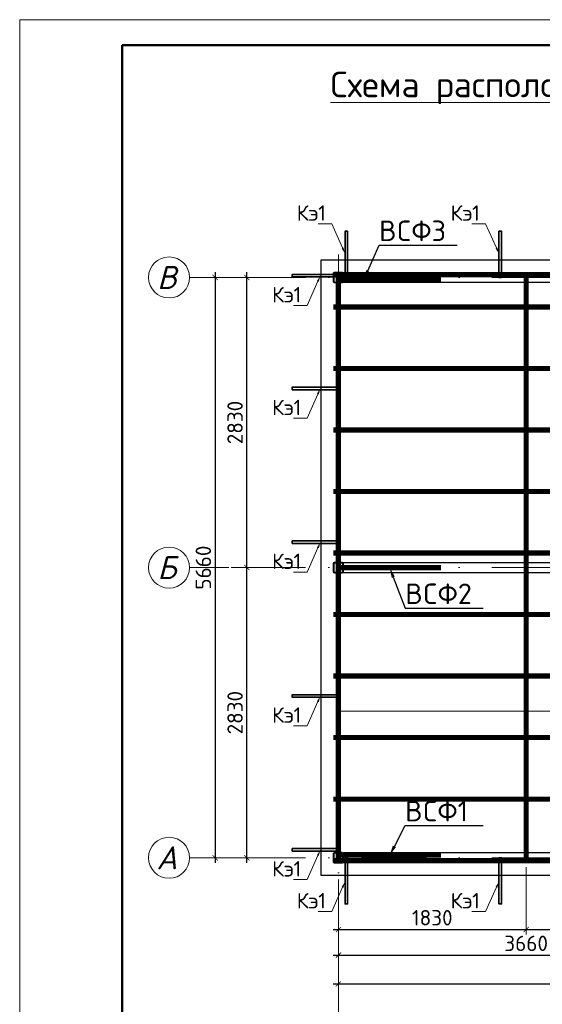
# Model space of a CAD drawing. Header units: millimetres. Extents: x 2842173 to 10151342, y -218675 to 375325.
# Tile 15 of 107: x 2928485 to 2938672, y -119082 to -99875. Entities that reach past the tile are written whole.
import ezdxf
from ezdxf import colors
from ezdxf.entities.mleader import LeaderData, LeaderLine
from ezdxf.enums import TextEntityAlignment as Align
from ezdxf.math import Vec2, Vec3

# ---------------------------------------------------------------- set-up
doc = ezdxf.new("R2010")
doc.units = ezdxf.units.MM
doc.linetypes.add('DASHDOTX2', pattern=[50.8, 25.4, -12.7, 0, -12.7])
doc.layers.get('Defpoints').update_dxf_attribs({"color": 255})
doc.layers.add('.', color=7, linetype='Continuous', lineweight=15)
doc.layers.add('_Размер', color=34, linetype='Continuous', lineweight=5)
doc.styles.add('ISOCPEUR', font='isocpeur.ttf')
doc.styles.add('ГОСТ300', font='isocpeur.ttf')
doc.styles.add('Оси', font='isocpeui.ttf')
doc.dimstyles.new('ГОСТ 50', dxfattribs={"dimtxt": 300, "dimasz": 100, "dimexe": 100, "dimexo": 80, "dimgap": 80, "dimtad": 1, "dimdec": 0, "dimlfac": 0.5, "dimtxsty": 'ГОСТ300', "dimblk": 'ARCHTICK', "dimcen": 50, "dimdle": 100, "dimadec": 0, "dimazin": 0, "dimtfac": 1, "dimtdec": 0, "dimtmove": 0, "dimatfit": 3, "dimldrblk": 'ARCHTICK', "dimfxl": 1, "dimlwe": 9, "dimarcsym": 0})

# ---------------------------------------------------------------- blocks, each defined once
blk = doc.blocks.new('*U20')
at = {"lineweight": 9}
for p, q in [((-20, -5), (-20, 292)), ((-20, 292), (400, 292))]:
    blk.add_line(p, q, dxfattribs=at)
at = {"lineweight": 50}
for p, q in [((0, 0), (0, 287)), ((0, 287), (395, 287))]:
    blk.add_line(p, q, dxfattribs=at)
blk = doc.blocks.new('100x100st')
at = {"layer": '.'}
h = blk.add_hatch(dxfattribs=at)
h.set_pattern_fill('ANSI38', color=256)
h.set_pattern_definition([(45, (2935867.633, 213515.1553), (-2.245064, 2.245064), []), (135, (2935867.633, 213515.1553), (-6.73519, 2.245064), [7.9375, -4.7625])])
h.paths.add_polyline_path([(2935954.1, 213615.2), (2935881.1, 213615.2, 0.414214), (2935867.6, 213601.7), (2935867.6, 213528.7, 0.414214), (2935881.1, 213515.2), (2935954.1, 213515.2, 0.414214), (2935967.6, 213528.7), (2935967.6, 213601.7, 0.414214)])
h.paths.add_polyline_path([(2935954.1, 213610.2, -0.414214), (2935962.6, 213601.7), (2935962.6, 213528.7, -0.414214), (2935954.1, 213520.2), (2935881.1, 213520.2, -0.414214), (2935872.6, 213528.7), (2935872.6, 213601.7, -0.414214), (2935881.1, 213610.2)], flags=16)
at = {"color": 0, "linetype": 'ByBlock', "lineweight": 30}
blk.add_lwpolyline([(2935881.1, 213515.2), (2935954.1, 213515.2, 0.414214), (2935967.6, 213528.7), (2935967.6, 213601.7, 0.414214), (2935954.1, 213615.2), (2935881.1, 213615.2, 0.414214), (2935867.6, 213601.7), (2935867.6, 213528.7, 0.414214), (2935881.1, 213515.2, 0.414214)], format="xyb", dxfattribs=at)
blk.add_lwpolyline([(2935881.1, 213520.2), (2935954.1, 213520.2, 0.414214), (2935962.6, 213528.7), (2935962.6, 213601.7, 0.414214), (2935954.1, 213610.2), (2935881.1, 213610.2, 0.414214), (2935872.6, 213601.7), (2935872.6, 213528.7, 0.414214)], format="xyb", close=True, dxfattribs=at)
blk = doc.blocks.new('*U152')
at = {"color": 0, "linetype": 'DASHDOTX2', "lineweight": -2, "ltscale": 50}
blk.add_line((0, 1209), (0, 17894), dxfattribs=at)
at = {"color": 0, "linetype": 'DASHDOTX2', "lineweight": -2, "ltscale": 30}
blk.add_lwpolyline([(0, 400), (0, 1209)], dxfattribs=at)
at = {"color": 0, "linetype": 'Continuous', "lineweight": -2}
blk.add_circle((0, 0), 400, dxfattribs=at)
at = {"style": 'Оси'}
blk.add_attdef('OS1', text='', height=450, rotation=90, dxfattribs=at).set_placement((0, -44), align=Align.MIDDLE_CENTER)
blk = doc.blocks.new('*U345')
at = {"color": 0, "linetype": 'DASHDOTX2', "lineweight": -2, "ltscale": 50}
blk.add_line((0, 1209), (0, 15372), dxfattribs=at)
at = {"color": 0, "linetype": 'DASHDOTX2', "lineweight": -2, "ltscale": 30}
blk.add_lwpolyline([(0, 400), (0, 1209)], dxfattribs=at)
at = {"color": 0, "linetype": 'Continuous', "lineweight": -2}
blk.add_circle((0, 0), 400, dxfattribs=at)
at = {"style": 'Оси'}
blk.add_attdef('OS1', text='', height=450, dxfattribs=at).set_placement((-44, 0), align=Align.MIDDLE_CENTER)
blk = doc.blocks.new('_ArchTick')
at = {"color": 0, "linetype": 'ByBlock', "const_width": 0.15}
blk.add_lwpolyline([(-0.5, -0.5), (0.5, 0.5)], dxfattribs=at)
blk = doc.blocks.new('*D336')
at = {"color": 0, "lineweight": 9, "transparency": 16777216}
for p, q in [((2934058, -110563), (2932813, -110563)), ((2934058, -116224), (2932813, -116224))]:
    blk.add_line(p, q, dxfattribs=at)
at = {"color": 0, "lineweight": -2, "transparency": 16777216}
blk.add_line((2932913, -116324), (2932913, -110463), dxfattribs=at)
at = {"layer": 'Defpoints', "color": 0, "transparency": 16777216}
for p in [(2932913, -110563), (2934138, -110563), (2934138, -116224)]:
    blk.add_point(p, dxfattribs=at)
at = {"color": 0, "lineweight": -2, "transparency": 16777216, "xscale": 100, "yscale": 100, "zscale": 100}
for p, rotation in [((2932913, -110563), 90), ((2932913, -116224), 270)]:
    blk.add_blockref('_ArchTick', p, dxfattribs=dict(at, rotation=rotation))
at = {"color": 0, "transparency": 16777216, "insert": (2932683, -113393), "char_height": 300, "attachment_point": 5, "rotation": 90, "style": 'ГОСТ300'}
blk.add_mtext('2830', dxfattribs=at)
blk = doc.blocks.new('*D337')
at = {"color": 0, "lineweight": -2, "transparency": 16777216}
blk.add_line((2932913, -110663), (2932913, -104803), dxfattribs=at)
at = {"color": 0, "lineweight": 9, "transparency": 16777216}
for p, q in [((2934057, -104903), (2932813, -104903)), ((2934058, -110563), (2932813, -110563))]:
    blk.add_line(p, q, dxfattribs=at)
at = {"layer": 'Defpoints', "color": 0, "transparency": 16777216}
for p in [(2932913, -104903), (2934137, -104903), (2934138, -110563)]:
    blk.add_point(p, dxfattribs=at)
at = {"color": 0, "lineweight": -2, "transparency": 16777216, "xscale": 100, "yscale": 100, "zscale": 100}
for p, rotation in [((2932913, -104903), 90), ((2932913, -110563), 270)]:
    blk.add_blockref('_ArchTick', p, dxfattribs=dict(at, rotation=rotation))
at = {"color": 0, "transparency": 16777216, "insert": (2932683, -107733), "char_height": 300, "attachment_point": 5, "rotation": 90, "style": 'ГОСТ300'}
blk.add_mtext('2830', dxfattribs=at)
blk = doc.blocks.new('*D338')
at = {"color": 0, "lineweight": -2, "transparency": 16777216}
blk.add_line((2932295, -104803), (2932295, -116324), dxfattribs=at)
at = {"color": 0, "lineweight": 9, "transparency": 16777216}
for p, q in [((2934057, -104903), (2932195, -104903)), ((2934058, -116224), (2932195, -116224))]:
    blk.add_line(p, q, dxfattribs=at)
at = {"layer": 'Defpoints', "color": 0, "transparency": 16777216}
for p in [(2934137, -104903), (2932295, -116224), (2934138, -116224)]:
    blk.add_point(p, dxfattribs=at)
at = {"color": 0, "lineweight": -2, "transparency": 16777216, "xscale": 100, "yscale": 100, "zscale": 100}
for p, rotation in [((2932295, -104903), 90), ((2932295, -116224), 270)]:
    blk.add_blockref('_ArchTick', p, dxfattribs=dict(at, rotation=rotation))
at = {"color": 0, "transparency": 16777216, "insert": (2932065, -110563), "char_height": 300, "attachment_point": 5, "rotation": 90, "style": 'ГОСТ300'}
blk.add_mtext('5660', dxfattribs=at)
blk = doc.blocks.new('*D339')
at = {"color": 0, "lineweight": 9, "transparency": 16777216}
for p, q in [((2934697, -116863), (2934697, -118223)), ((2942016, -116863), (2942016, -118223))]:
    blk.add_line(p, q, dxfattribs=at)
at = {"color": 0, "lineweight": -2, "transparency": 16777216}
blk.add_line((2934597, -118123), (2942116, -118123), dxfattribs=at)
at = {"layer": 'Defpoints', "color": 0, "transparency": 16777216}
for p in [(2934697, -116783), (2942016, -116783), (2942016, -118123)]:
    blk.add_point(p, dxfattribs=at)
at = {"color": 0, "lineweight": -2, "transparency": 16777216, "xscale": 100, "yscale": 100, "zscale": 100, "rotation": 180}
blk.add_blockref('_ArchTick', (2934697, -118123), dxfattribs=at)
at = {"color": 0, "lineweight": -2, "transparency": 16777216, "xscale": 100, "yscale": 100, "zscale": 100}
blk.add_blockref('_ArchTick', (2942016, -118123), dxfattribs=at)
at = {"color": 0, "transparency": 16777216, "insert": (2938357, -117893), "char_height": 300, "attachment_point": 5, "style": 'ГОСТ300'}
blk.add_mtext('3660', dxfattribs=at)
blk = doc.blocks.new('*D341')
at = {"color": 0, "lineweight": 9, "transparency": 16777216}
for p, q in [((2934697, -117210), (2934697, -118787)), ((2949697, -117210), (2949697, -118787))]:
    blk.add_line(p, q, dxfattribs=at)
at = {"color": 0, "lineweight": -2, "transparency": 16777216}
blk.add_line((2949797, -118687), (2934597, -118687), dxfattribs=at)
at = {"layer": 'Defpoints', "color": 0, "transparency": 16777216}
for p in [(2934697, -117130), (2949697, -117130), (2934697, -118687)]:
    blk.add_point(p, dxfattribs=at)
at = {"color": 0, "lineweight": -2, "transparency": 16777216, "xscale": 100, "yscale": 100, "zscale": 100, "rotation": 180}
blk.add_blockref('_ArchTick', (2934697, -118687), dxfattribs=at)
at = {"color": 0, "lineweight": -2, "transparency": 16777216, "xscale": 100, "yscale": 100, "zscale": 100}
blk.add_blockref('_ArchTick', (2949697, -118687), dxfattribs=at)
at = {"color": 0, "transparency": 16777216, "insert": (2942197, -118457), "char_height": 300, "attachment_point": 5, "style": 'ГОСТ300'}
blk.add_mtext('7500', dxfattribs=at)
blk = doc.blocks.new('*D349')
at = {"color": 0, "lineweight": 9, "transparency": 16777216}
for p, q in [((2938357, -116404), (2938357, -117723)), ((2934697, -116644), (2934697, -117723))]:
    blk.add_line(p, q, dxfattribs=at)
at = {"color": 0, "lineweight": -2, "transparency": 16777216}
blk.add_line((2934597, -117623), (2938457, -117623), dxfattribs=at)
at = {"layer": 'Defpoints', "color": 0, "transparency": 16777216}
for p in [(2938357, -116324), (2934697, -116564), (2938357, -117623)]:
    blk.add_point(p, dxfattribs=at)
at = {"color": 0, "lineweight": -2, "transparency": 16777216, "xscale": 100, "yscale": 100, "zscale": 100, "rotation": 180}
blk.add_blockref('_ArchTick', (2934697, -117623), dxfattribs=at)
at = {"color": 0, "lineweight": -2, "transparency": 16777216, "xscale": 100, "yscale": 100, "zscale": 100}
blk.add_blockref('_ArchTick', (2938357, -117623), dxfattribs=at)
at = {"color": 0, "transparency": 16777216, "insert": (2936527, -117393), "char_height": 300, "attachment_point": 5, "style": 'ГОСТ300'}
blk.add_mtext('1830', dxfattribs=at)
blk = doc.blocks.new('*D350')
at = {"color": 0, "lineweight": 9, "transparency": 16777216}
for p, q in [((2938357, -116404), (2938357, -117723)), ((2942016, -116644), (2942016, -117723))]:
    blk.add_line(p, q, dxfattribs=at)
at = {"color": 0, "lineweight": -2, "transparency": 16777216}
blk.add_line((2938257, -117623), (2942116, -117623), dxfattribs=at)
at = {"layer": 'Defpoints', "color": 0, "transparency": 16777216}
for p in [(2938357, -116324), (2942016, -116564), (2942016, -117623)]:
    blk.add_point(p, dxfattribs=at)
at = {"color": 0, "lineweight": -2, "transparency": 16777216, "xscale": 100, "yscale": 100, "zscale": 100, "rotation": 180}
blk.add_blockref('_ArchTick', (2938357, -117623), dxfattribs=at)
at = {"color": 0, "lineweight": -2, "transparency": 16777216, "xscale": 100, "yscale": 100, "zscale": 100}
blk.add_blockref('_ArchTick', (2942016, -117623), dxfattribs=at)
at = {"color": 0, "transparency": 16777216, "insert": (2940186, -117393), "char_height": 300, "attachment_point": 5, "style": 'ГОСТ300'}
blk.add_mtext('1830', dxfattribs=at)

msp = doc.modelspace()

# ---------------------------------------------------------------- linework, layer by layer
at = {"color": 3, "linetype": 'ByBlock', "lineweight": 35}
for points in [[(2934827.309, -104903.18), (2934827.056, -104003.18), (2934877.056, -104003.166), (2934877.309, -104903.166)], [(2937827.309, -104903.18), (2937827.056, -104003.18), (2937877.056, -104003.166), (2937877.309, -104903.166)], [(2934696.517, -104892.907), (2933796.517, -104892.907), (2933796.517, -104842.907), (2934696.517, -104842.907)], [(2934696.517, -107092.907), (2933796.517, -107092.907), (2933796.517, -107042.907), (2934696.517, -107042.907)], [(2934696.517, -110092.907), (2933796.517, -110092.907), (2933796.517, -110042.907), (2934696.517, -110042.907)], [(2934696.517, -113092.907), (2933796.517, -113092.907), (2933796.517, -113042.907), (2934696.517, -113042.907)], [(2934696.517, -116092.907), (2933796.517, -116092.907), (2933796.517, -116042.907), (2934696.517, -116042.907)], [(2934827.309, -116223.736), (2934827.056, -117123.736), (2934877.056, -117123.75), (2934877.309, -116223.75)], [(2937827.309, -116223.736), (2937827.056, -117123.736), (2937877.056, -117123.75), (2937877.309, -116223.75)]]:
    msp.add_lwpolyline(points, close=True, dxfattribs=at)
for points in [[(2950036.516, -116563.601), (2950036.516, -104563.388), (2934356.52, -104563.388), (2934356.52, -116563.601)], [(2934796.52, -104803.388), (2941916.485, -104803.388), (2941916.485, -105003.388), (2934796.52, -105003.388)], [(2934796.52, -110463.432), (2941916.485, -110463.432), (2941916.485, -110663.432), (2934796.52, -110663.432)], [(2934796.52, -116123.601), (2941916.485, -116123.601), (2941916.485, -116323.601), (2934796.52, -116323.601)]]:
    msp.add_lwpolyline(points, close=True)
at = {"color": 6, "linetype": 'ByBlock', "ltscale": 50, "const_width": 100}
for points in [[(2949796.537, -104849.601), (2934596.54, -104849.565), (2934596.54, -104849.565), (2949796.537, -104849.601)], [(2949796.537, -105478.601), (2934596.54, -105478.565), (2934596.54, -105478.565), (2949796.537, -105478.601)], [(2949796.534, -106678.601), (2934596.537, -106678.565), (2934596.537, -106678.565), (2949796.534, -106678.601)], [(2949796.531, -107878.601), (2934596.534, -107878.565), (2934596.534, -107878.565), (2949796.531, -107878.601)], [(2949796.528, -109078.601), (2934596.531, -109078.565), (2934596.531, -109078.565), (2949796.528, -109078.601)], [(2949796.525, -110278.601), (2934596.528, -110278.565), (2934596.528, -110278.565), (2949796.525, -110278.601)], [(2949796.522, -111478.601), (2934596.526, -111478.565), (2934596.526, -111478.565), (2949796.522, -111478.601)], [(2949796.519, -112678.601), (2934596.523, -112678.565), (2934596.523, -112678.565), (2949796.519, -112678.601)], [(2949796.516, -113878.601), (2934596.52, -113878.565), (2934596.52, -113878.565), (2949796.516, -113878.601)], [(2949796.516, -115078.601), (2934596.52, -115078.565), (2934596.52, -115078.565), (2949796.516, -115078.601)], [(2949796.516, -116278.601), (2934596.52, -116278.565), (2934596.52, -116278.565), (2949796.516, -116278.601)]]:
    msp.add_lwpolyline(points, close=True, dxfattribs=at)
at = {"color": 5, "linetype": 'ByBlock', "lineweight": 25, "const_width": 100}
for points in [[(2934696.52, -104803.388), (2934696.526, -116323.601)], [(2938356.494, -104803.513), (2938356.5, -116323.727)]]:
    msp.add_lwpolyline(points, dxfattribs=at)
at = {"color": 0, "linetype": 'ByBlock', "lineweight": 25, "const_width": 100}
for points in [[(2936696.526, -104953.477), (2934696.526, -104953.477)], [(2936696.526, -110563.521), (2934696.526, -110563.521)], [(2936696.526, -116173.69), (2934696.526, -116173.69)]]:
    msp.add_lwpolyline(points, dxfattribs=at)

# ---------------------------------------------------------------- block references
at = {"color": 0, "ltscale": 30, "xscale": 100, "yscale": 100, "zscale": 100}
msp.add_blockref('*U20', (2930484.712, -129075.181), dxfattribs=at)
at = {"color": 248, "lineweight": 9, "true_color": 0x641213}
msp.add_blockref('*U345', (2934696.517, -119632.885), dxfattribs=at).add_auto_attribs({'OS1': '1'})
at = {"color": 248, "lineweight": 9, "true_color": 0x641213, "rotation": 270}
for p, values in [((2931396.93, -104903.351), {'OS1': 'В'}), ((2931396.93, -110563.395), {'OS1': 'Б'}), ((2931396.93, -116223.565), {'OS1': 'A'})]:
    msp.add_blockref('*U152', p, dxfattribs=at).add_auto_attribs(values)
at = {"xscale": 2, "yscale": 2, "zscale": 2, "rotation": 90}
for p in [(3361826.83, -5976738.654), (3361826.83, -5982398.698), (3361826.83, -5988058.867)]:
    msp.add_blockref('100x100st', p, dxfattribs=at)

# ---------------------------------------------------------------- texts
at = {"layer": '_Размер', "color": 0, "linetype": 'ByBlock', "lineweight": 9, "insert": (2941449.558, -101504.811), "char_height": 400, "width": 22241.29011, "attachment_point": 5, "style": 'ISOCPEUR'}
msp.add_mtext('{\\H1.25x;\\L\\C7;Схема расположения металлических фермы.\\H0.8x;\\P\\lМ 1:50}', dxfattribs=at)

# ---------------------------------------------------------------- dimensions: what is measured, and where the dimension line sits
for base, p1, p2, picture, middle in [((2932295.497, -116223.565), (2934136.936, -104903.351), (2934137.733, -116223.565), '*D338', (2932065.497, -110563.458)), ((2932913.045, -104903.351), (2934137.733, -110563.395), (2934136.936, -104903.351), '*D337', (2932683.045, -107733.373)), ((2932913.045, -110563.395), (2934137.733, -116223.565), (2934137.733, -110563.395), '*D336', (2932683.045, -113393.48))]:
    dim = msp.add_linear_dim(base=base, p1=p1, p2=p2, angle=90, dimstyle='ГОСТ 50')
    dim.commit()
    dim.dimension.update_dxf_attribs({"geometry": picture, "text_midpoint": middle})
for base, p1, p2, picture, middle in [((2938356.5, -117623.398), (2934696.517, -116563.601), (2938356.5, -116323.727), '*D349', (2936526.509, -117393.398)), ((2942016.491, -117623.398), (2938356.5, -116323.727), (2942016.491, -116563.601), '*D350', (2940186.496, -117393.398)), ((2942016.491, -118123.233), (2934696.517, -116783.276), (2942016.491, -116783.276), '*D339', (2938356.504, -117893.233)), ((2934696.517, -118687.303), (2949696.523, -117129.996), (2934696.517, -117129.996), '*D341', (2942196.52, -118457.303))]:
    dim = msp.add_linear_dim(base=base, p1=p1, p2=p2, dimstyle='ГОСТ 50')
    dim.commit()
    dim.dimension.update_dxf_attribs({"geometry": picture, "text_midpoint": middle})

# ---------------------------------------------------------------- leaders
at = {"color": 0, "linetype": 'ByBlock', "lineweight": 5}
ml = msp.add_multileader_mtext('Standard', dxfattribs=at)
ml.set_content('Кэ1', style='ГОСТ300')
ml.set_leader_properties(lineweight=0)
ml.build(insert=Vec2(0, 0))
ml.multileader.update_dxf_attribs({"text_left_attachment_type": 6, "text_right_attachment_type": 6, "dogleg_length": 100, "arrow_head_size": 120})
ctx = ml.context
ctx.base_point, ctx.char_height, ctx.arrow_head_size, ctx.landing_gap_size, ctx.plane_origin = Vec3(2933896.934, -103856.202), 300, 120, 2.5, Vec3(2933303.396, -104955.782)
ctx.left_attachment, ctx.right_attachment, ctx.text_align_type = 6, 6, 1
notes = []
notes.append((ctx, [(1, (1, 1, 0), (2934566.934, -103856.202), (-1, 0), 125, [(0, [(2934827.144, -104437.598)], 0, [])])]))
ctx.mtext.insert, ctx.mtext.width, ctx.mtext.alignment, ctx.mtext.flow_direction = Vec3(2934169.434, -103496.202), 137.78255, 2, 5
ml = msp.add_multileader_mtext('Standard', dxfattribs=at)
ml.set_content('Кэ1', style='ГОСТ300')
ml.set_leader_properties(lineweight=0)
ml.build(insert=Vec2(0, 0))
ml.multileader.update_dxf_attribs({"text_left_attachment_type": 6, "text_right_attachment_type": 6, "dogleg_length": 100, "arrow_head_size": 120})
ctx = ml.context
ctx.base_point, ctx.char_height, ctx.arrow_head_size, ctx.landing_gap_size, ctx.plane_origin = Vec3(2936896.934, -103856.202), 300, 120, 2.5, Vec3(2936303.396, -104955.782)
ctx.left_attachment, ctx.right_attachment, ctx.text_align_type = 6, 6, 1
notes.append((ctx, [(1, (1, 1, 0), (2937566.934, -103856.202), (-1, 0), 125, [(0, [(2937827.144, -104437.598)], 0, [])])]))
ctx.mtext.insert, ctx.mtext.width, ctx.mtext.alignment, ctx.mtext.flow_direction = Vec3(2937169.434, -103496.202), 137.78255, 2, 5
at = {"ltscale": 15}
ml = msp.add_multileader_mtext('Standard', dxfattribs=at)
ml.set_content('{\\C256;BCФ3}', color=14, style='ГОСТ300')
ml.set_leader_properties()
ml.build(insert=Vec2(0, 0))
ml.multileader.update_dxf_attribs({"text_left_attachment_type": 6, "text_right_attachment_type": 6, "dogleg_length": 50, "arrow_head_size": 200})
ctx = ml.context
ctx.base_point, ctx.char_height, ctx.arrow_head_size, ctx.plane_origin = Vec3(2935541.87, -104273.42), 400, 200, Vec3(2935224.299, -102145.604)
ctx.left_attachment, ctx.right_attachment, ctx.text_align_type = 6, 6, 1
notes.append((ctx, [(0, (1, 1, 0), (2935491.87, -104273.42), (1, 0), 50, [(0, [(2935189.436, -104958.517)], 0, [])])]))
ctx.mtext.insert, ctx.mtext.alignment, ctx.mtext.flow_direction = Vec3(2936143.87, -103793.42), 2, 5
at = {"color": 0, "linetype": 'ByBlock', "lineweight": 5}
ml = msp.add_multileader_mtext('Standard', dxfattribs=at)
ml.set_content('Кэ1', style='ГОСТ300')
ml.set_leader_properties(lineweight=0)
ml.build(insert=Vec2(0, 0))
ml.multileader.update_dxf_attribs({"text_left_attachment_type": 6, "text_right_attachment_type": 6, "dogleg_length": 100, "arrow_head_size": 120})
ctx = ml.context
ctx.base_point, ctx.char_height, ctx.arrow_head_size, ctx.landing_gap_size, ctx.plane_origin = Vec3(2933416.308, -105449.303), 300, 120, 2.5, Vec3(2932822.77, -104349.724)
ctx.left_attachment, ctx.right_attachment, ctx.text_align_type = 6, 6, 1
notes.append((ctx, [(1, (1, 1, 0), (2934086.308, -105449.303), (-1, 0), 125, [(0, [(2934346.517, -104867.907)], 0, [])])]))
ctx.mtext.insert, ctx.mtext.width, ctx.mtext.alignment, ctx.mtext.flow_direction = Vec3(2933688.808, -105089.303), 137.78255, 2, 5
ml = msp.add_multileader_mtext('Standard', dxfattribs=at)
ml.set_content('Кэ1', style='ГОСТ300')
ml.set_leader_properties(lineweight=0)
ml.build(insert=Vec2(0, 0))
ml.multileader.update_dxf_attribs({"text_left_attachment_type": 6, "text_right_attachment_type": 6, "dogleg_length": 100, "arrow_head_size": 120})
ctx = ml.context
ctx.base_point, ctx.char_height, ctx.arrow_head_size, ctx.landing_gap_size, ctx.plane_origin = Vec3(2933416.308, -107649.303), 300, 120, 2.5, Vec3(2932822.77, -106549.724)
ctx.left_attachment, ctx.right_attachment, ctx.text_align_type = 6, 6, 1
notes.append((ctx, [(1, (1, 1, 0), (2934086.308, -107649.303), (-1, 0), 125, [(0, [(2934346.517, -107067.907)], 0, [])])]))
ctx.mtext.insert, ctx.mtext.width, ctx.mtext.alignment, ctx.mtext.flow_direction = Vec3(2933688.808, -107289.303), 137.78255, 2, 5
ml = msp.add_multileader_mtext('Standard', dxfattribs=at)
ml.set_content('Кэ1', style='ГОСТ300')
ml.set_leader_properties(lineweight=0)
ml.build(insert=Vec2(0, 0))
ml.multileader.update_dxf_attribs({"text_left_attachment_type": 6, "text_right_attachment_type": 6, "dogleg_length": 100, "arrow_head_size": 120})
ctx = ml.context
ctx.base_point, ctx.char_height, ctx.arrow_head_size, ctx.landing_gap_size, ctx.plane_origin = Vec3(2933416.308, -110649.303), 300, 120, 2.5, Vec3(2932822.77, -109549.724)
ctx.left_attachment, ctx.right_attachment, ctx.text_align_type = 6, 6, 1
notes.append((ctx, [(1, (1, 1, 0), (2934086.308, -110649.303), (-1, 0), 125, [(0, [(2934346.517, -110067.907)], 0, [])])]))
ctx.mtext.insert, ctx.mtext.width, ctx.mtext.alignment, ctx.mtext.flow_direction = Vec3(2933688.808, -110289.303), 137.78255, 2, 5
at = {"ltscale": 15}
ml = msp.add_multileader_mtext('Standard', dxfattribs=at)
ml.set_content('{\\C256;BCФ2}', color=14, style='ГОСТ300')
ml.set_leader_properties()
ml.build(insert=Vec2(0, 0))
ml.multileader.update_dxf_attribs({"text_left_attachment_type": 6, "text_right_attachment_type": 6, "dogleg_length": 50, "arrow_head_size": 200})
ctx = ml.context
ctx.base_point, ctx.char_height, ctx.arrow_head_size, ctx.plane_origin = Vec3(2936048.96, -111353.949), 400, 200, Vec3(2935731.389, -107805.774)
ctx.left_attachment, ctx.right_attachment, ctx.text_align_type = 6, 6, 1
notes.append((ctx, [(0, (1, 1, 0), (2935998.96, -111353.949), (1, 0), 50, [(0, [(2935696.526, -110563.521)], 0, [])])]))
ctx.mtext.insert, ctx.mtext.alignment, ctx.mtext.flow_direction = Vec3(2936650.96, -110873.949), 2, 5
at = {"color": 0, "linetype": 'ByBlock', "lineweight": 5}
ml = msp.add_multileader_mtext('Standard', dxfattribs=at)
ml.set_content('Кэ1', style='ГОСТ300')
ml.set_leader_properties(lineweight=0)
ml.build(insert=Vec2(0, 0))
ml.multileader.update_dxf_attribs({"text_left_attachment_type": 6, "text_right_attachment_type": 6, "dogleg_length": 100, "arrow_head_size": 120})
ctx = ml.context
ctx.base_point, ctx.char_height, ctx.arrow_head_size, ctx.landing_gap_size, ctx.plane_origin = Vec3(2933416.308, -113649.303), 300, 120, 2.5, Vec3(2932822.77, -112549.724)
ctx.left_attachment, ctx.right_attachment, ctx.text_align_type = 6, 6, 1
notes.append((ctx, [(1, (1, 1, 0), (2934086.308, -113649.303), (-1, 0), 125, [(0, [(2934346.517, -113067.907)], 0, [])])]))
ctx.mtext.insert, ctx.mtext.width, ctx.mtext.alignment, ctx.mtext.flow_direction = Vec3(2933688.808, -113289.303), 137.78255, 2, 5
at = {"color": 0, "linetype": 'ByBlock', "lineweight": 9}
ml = msp.add_multileader_mtext('Standard', dxfattribs=at)
ml.set_content('Ферма Ф1', style='ГОСТ300')
ml.set_leader_properties(lineweight=0)
ml.set_arrow_properties(name='ARCHTICK')
ml.build(insert=Vec2(0, 0))
ml.multileader.update_dxf_attribs({"text_left_attachment_type": 6, "text_right_attachment_type": 6, "dogleg_length": 100, "arrow_head_size": 200})
ctx = ml.context
ctx.base_point, ctx.char_height, ctx.arrow_head_size, ctx.plane_origin = Vec3(2952033.477, -113366.768), 300, 200, Vec3(2951194.306, -113944.966)
ctx.left_attachment, ctx.right_attachment, ctx.text_align_type = 6, 6, 1
notes.append((ctx, [(0, (1, 1, 0), (2951933.477, -113366.768), (1, 0), 100, [(5, [(2949696.518, -113366.768), (2945856.518, -113366.768), (2942016.495, -113366.768), (2938356.495, -113366.768), (2934696.517, -113366.768)], 0, [])])]))
ctx.mtext.insert, ctx.mtext.width, ctx.mtext.alignment, ctx.mtext.flow_direction = Vec3(2952605.477, -113006.768), 1446.63719, 2, 5
at = {"ltscale": 15}
ml = msp.add_multileader_mtext('Standard', dxfattribs=at)
ml.set_content('{\\C256;BCФ1}', color=14, style='ГОСТ300')
ml.set_leader_properties()
ml.build(insert=Vec2(0, 0))
ml.multileader.update_dxf_attribs({"text_left_attachment_type": 6, "text_right_attachment_type": 6, "dogleg_length": 50, "arrow_head_size": 200})
ctx = ml.context
ctx.base_point, ctx.char_height, ctx.arrow_head_size, ctx.plane_origin = Vec3(2936048.96, -115593.633), 400, 200, Vec3(2935731.389, -113465.818)
ctx.left_attachment, ctx.right_attachment, ctx.text_align_type = 6, 6, 1
notes.append((ctx, [(0, (1, 1, 0), (2935998.96, -115593.633), (1, 0), 50, [(0, [(2935696.526, -116178.55)], 0, [])])]))
ctx.mtext.insert, ctx.mtext.alignment, ctx.mtext.flow_direction = Vec3(2936610.96, -115113.633), 2, 5
at = {"color": 0, "linetype": 'ByBlock', "lineweight": 5}
ml = msp.add_multileader_mtext('Standard', dxfattribs=at)
ml.set_content('Кэ1', style='ГОСТ300')
ml.set_leader_properties(lineweight=0)
ml.build(insert=Vec2(0, 0))
ml.multileader.update_dxf_attribs({"text_left_attachment_type": 6, "text_right_attachment_type": 6, "dogleg_length": 100, "arrow_head_size": 120})
ctx = ml.context
ctx.base_point, ctx.char_height, ctx.arrow_head_size, ctx.landing_gap_size, ctx.plane_origin = Vec3(2933416.308, -116649.303), 300, 120, 2.5, Vec3(2932822.77, -115549.724)
ctx.left_attachment, ctx.right_attachment, ctx.text_align_type = 6, 6, 1
notes.append((ctx, [(1, (1, 1, 0), (2934086.308, -116649.303), (-1, 0), 125, [(0, [(2934346.517, -116067.907)], 0, [])])]))
ctx.mtext.insert, ctx.mtext.width, ctx.mtext.alignment, ctx.mtext.flow_direction = Vec3(2933688.808, -116289.303), 137.78255, 2, 5
ml = msp.add_multileader_mtext('Standard', dxfattribs=at)
ml.set_content('Кэ1', style='ГОСТ300')
ml.set_leader_properties(lineweight=0)
ml.build(insert=Vec2(0, 0))
ml.multileader.update_dxf_attribs({"text_left_attachment_type": 6, "text_right_attachment_type": 6, "dogleg_length": 100, "arrow_head_size": 120})
ctx = ml.context
ctx.base_point, ctx.char_height, ctx.arrow_head_size, ctx.landing_gap_size, ctx.plane_origin = Vec3(2933896.934, -117270.714), 300, 120, 2.5, Vec3(2933303.396, -116171.135)
ctx.left_attachment, ctx.right_attachment, ctx.text_align_type = 6, 6, 1
notes.append((ctx, [(1, (1, 1, 0), (2934566.934, -117270.714), (-1, 0), 125, [(0, [(2934827.144, -116689.318)], 0, [])])]))
ctx.mtext.insert, ctx.mtext.width, ctx.mtext.alignment, ctx.mtext.flow_direction = Vec3(2934169.434, -116910.714), 137.78255, 2, 5
ml = msp.add_multileader_mtext('Standard', dxfattribs=at)
ml.set_content('Кэ1', style='ГОСТ300')
ml.set_leader_properties(lineweight=0)
ml.build(insert=Vec2(0, 0))
ml.multileader.update_dxf_attribs({"text_left_attachment_type": 6, "text_right_attachment_type": 6, "dogleg_length": 100, "arrow_head_size": 120})
ctx = ml.context
ctx.base_point, ctx.char_height, ctx.arrow_head_size, ctx.landing_gap_size, ctx.plane_origin = Vec3(2936896.934, -117270.714), 300, 120, 2.5, Vec3(2936303.396, -116171.135)
ctx.left_attachment, ctx.right_attachment, ctx.text_align_type = 6, 6, 1
notes.append((ctx, [(1, (1, 1, 0), (2937566.934, -117270.714), (-1, 0), 125, [(0, [(2937827.144, -116689.318)], 0, [])])]))
ctx.mtext.insert, ctx.mtext.width, ctx.mtext.alignment, ctx.mtext.flow_direction = Vec3(2937169.434, -116910.714), 137.78255, 2, 5
for ctx, leaders in notes:
    for number, flags, end, landing, length, lines in leaders:
        leader = LeaderData()
        leader.index, (leader.has_last_leader_line, leader.has_dogleg_vector, leader.attachment_direction) = number, flags
        leader.last_leader_point, leader.dogleg_vector, leader.dogleg_length = Vec3(end), Vec3(landing), length
        for number, points, colour, breaks in lines:
            line = LeaderLine()
            line.index, line.vertices, line.color, line.breaks = number, Vec3.list(points), colors.encode_raw_color(colour), breaks
            leader.lines.append(line)
        ctx.leaders.append(leader)

doc.saveas('drawing.dxf')
